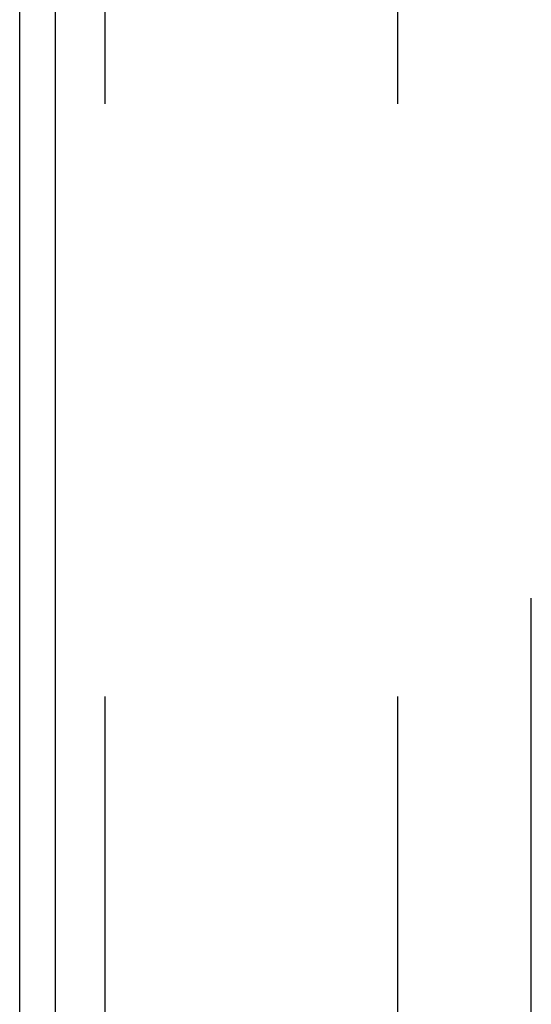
# Model space of a CAD drawing. Header units: inches. Extents: x 0 to 227, y 0 to 147.
# Tile 37 of 247: x 45.79 to 46.86, y 15.42 to 17.49. Entities that reach past the tile are written whole.
import ezdxf

# ---------------------------------------------------------------- set-up
doc = ezdxf.new("R2010")
doc.units = ezdxf.units.IN
doc.header["$LTSCALE"] = 12.466667
doc.header["$MEASUREMENT"] = 0
doc.linetypes.add('HIDDEN', pattern=[0.2, 0.1, -0.1])
doc.layers.get('0').update_dxf_attribs({"linetype": 'CONTINUOUS'})
doc.layers.add('DEFAULT_2', color=8, linetype='HIDDEN')

msp = doc.modelspace()

# ---------------------------------------------------------------- linework, layer by layer
at = {"color": 7, "linetype": 'Continuous'}
msp.add_line((45.8603, 11.2831), (45.8603, 35.3486), dxfattribs=at)
at = {"color": 3, "linetype": 'Continuous'}
msp.add_line((45.7853, 11.3232), (45.7853, 35.325), dxfattribs=at)
at = {"layer": 'DEFAULT_2', "color": 8, "linetype": 'HIDDEN'}
for p, q in [((45.9643, 28.5357), (45.9643, 12.5357)), ((46.579, 28.5357), (46.579, 12.5357)), ((46.8603, 12.5357), (46.8603, 28.5357))]:
    msp.add_line(p, q, dxfattribs=at)

doc.saveas('drawing.dxf')
